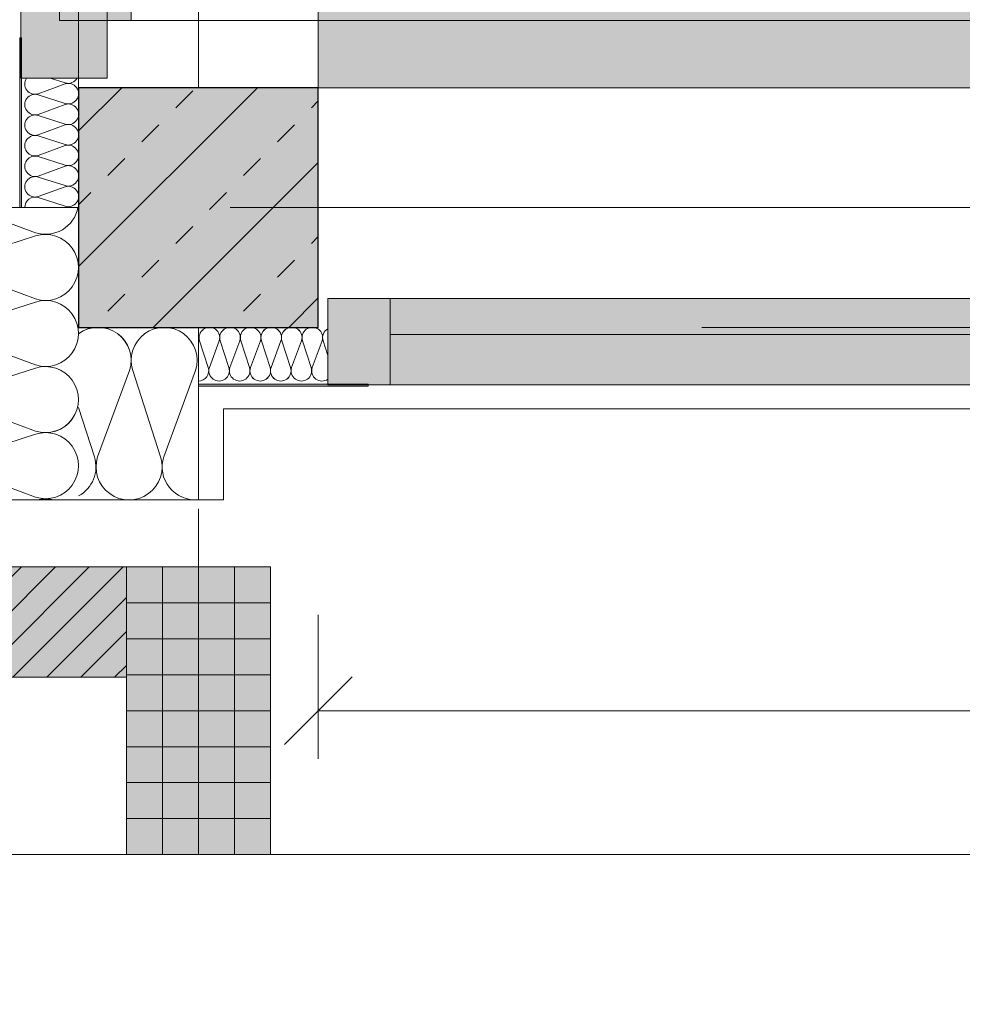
# Model space of a CAD drawing. Header units: metres. Extents: x -111 to 152, y -132 to 99.
# Tile 11 of 256: x -39.336 to -38.354, y -22.431 to -21.404. Entities that reach past the tile are written whole.
import ezdxf

# ---------------------------------------------------------------- set-up
doc = ezdxf.new("R2010")
doc.units = ezdxf.units.M
doc.header["$PDMODE"] = 1
doc.header["$PDSIZE"] = -2
for name, pattern in [('Achsen 01', [5.291531, 3.175, -1.058062, 0.352704, -0.705764]), ('gestrichelt - 01', [2, 1, -1]), ('ISO-07 Punktiert', [0.889, 0.127, -0.762]), ('VW-01 Strichlinie kurz', [2, 1, -1])]:
    doc.linetypes.add(name, pattern=pattern)
doc.layers.get('0').update_dxf_attribs({"lineweight": 25})
for name, color, linetype, lineweight, true_color in [('013_Beton und Stahlbetonarbeiten-000 Sichtbeton-334 Außenwandöf', 5, 'Continuous', 5, 0x0000ff), ('014_Fassadenarbeiten-000 Aufsicht Betonfertigteile', 7, 'Continuous', 9, 0xc0c0c0), ('014_Fassadenarbeiten-330 mineralische Dämmung', 7, 'Continuous', 9, 0x666666), ('032_Metallarbeiten-Fenster', 7, 'Continuous', 13, 0x444444), ('AV1-Achsen', 1, 'Achsen 01', 18, 0xff0000)]:
    doc.layers.add(name, color=color, linetype=linetype, lineweight=lineweight, true_color=true_color)
for name, color, linetype, lineweight in [('013_Beton und Stahlbetonarbeiten-000 Unterzüge', 7, 'ISO-07 Punktiert', 13), ('013_Beton und Stahlbetonarbeiten-330 Außenstützen', 7, 'Continuous', 25), ('014_Fassadenarbeiten-330 Betonfertigteile vertikal', 7, 'Continuous', 9), ('014_Fassadenarbeiten-330 Mauerwerk 11.5cm', 7, 'Continuous', 9), ('030_Sonnenschutzarbeiten-BLENDSCHUTZ', 7, 'Continuous', 5), ('039_Trockenbauarbeiten-alllg.', 7, 'Continuous', 9), ('_EG (2D)', 7, 'Continuous', 9), ('_EG - DS (2D)', 7, 'Continuous', 9), ('_GRU (2D)', 7, 'Continuous', 9), ('Bemaßung-Bemaßung', 7, 'Continuous', 9), ('Keine', 7, 'Continuous', 9)]:
    doc.layers.add(name, color=color, linetype=linetype, lineweight=lineweight)
doc.layers.get('0').freeze()
doc.styles.add('Arial', font='arial.ttf')
doc.dimstyles.new('COE 50', dxfattribs={"dimtxt": 126.090495, "dimasz": 0.001414, "dimexe": 0.001, "dimexo": 0.01, "dimgap": 0.001, "dimtad": 1, "dimdec": 3, "dimtxsty": 'Arial', "dimblk": 'VW_SLASH-3', "dimblk1": 'VW_SLASH-3', "dimblk2": 'VW_SLASH-3', "dimcen": 0, "dimadec": 3, "dimazin": 0, "dimtfac": 0.8, "dimtdec": 3, "dimtix": 1, "dimtmove": 0, "dimatfit": 0, "dimldrblk": 'VW_SLASH-2', "dimfxl": 0.002, "dimfxlon": 1, "dimfrac": 2, "dimtolj": 1, "dimarcsym": 0})

# ---------------------------------------------------------------- blocks, each defined once
blk = doc.blocks.new('VW_SLASH-3')
at = {"color": 0, "linetype": 'ByBlock', "lineweight": -2, "transparency": 16777216}
blk.add_line((0, 0), (-1, 0), dxfattribs=at)
at = {"color": 0, "linetype": 'Continuous', "lineweight": 15, "transparency": 16777216, "flags": 128}
blk.add_lwpolyline([(0.5, 0.5), (-0.5, -0.5)], dxfattribs=at)
blk = doc.blocks.new('*D22')
at = {"layer": '030_Sonnenschutzarbeiten-BLENDSCHUTZ', "color": 0, "lineweight": -2}
for p, q in [((-39.025, -22.025), (-39.025, -22.175)), ((-36.575, -22.025), (-36.575, -22.175)), ((-38.9543, -22.125), (-36.6457, -22.125))]:
    blk.add_line(p, q, dxfattribs=at)
at = {"layer": 'Defpoints', "color": 0}
for p in [(-39.025, -21.385), (-36.575, -21.385), (-36.575, -22.125)]:
    blk.add_point(p, dxfattribs=at)
at = {"layer": '030_Sonnenschutzarbeiten-BLENDSCHUTZ', "color": 0, "lineweight": -2, "xscale": 0.070693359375, "yscale": 0.070693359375, "zscale": 0.070693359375, "rotation": 180}
blk.add_blockref('VW_SLASH-3', (-39.025, -22.125), dxfattribs=at)
at = {"layer": '030_Sonnenschutzarbeiten-BLENDSCHUTZ', "color": 0, "lineweight": -2, "xscale": 0.070693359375, "yscale": 0.070693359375, "zscale": 0.070693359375}
blk.add_blockref('VW_SLASH-3', (-36.575, -22.125), dxfattribs=at)
at = {"layer": '030_Sonnenschutzarbeiten-BLENDSCHUTZ', "color": 0, "lineweight": 13, "insert": (-37.8, -21.9992), "char_height": 0.12609, "attachment_point": 5, "style": 'Arial'}
blk.add_mtext('\\A1;2,45', dxfattribs=at)
blk = doc.blocks.new('VW_SLASH-2')
at = {"color": 0, "linetype": 'ByBlock', "lineweight": -2, "transparency": 16777216}
blk.add_line((0, 0), (-1, 0), dxfattribs=at)
at = {"color": 0, "linetype": 'Continuous', "lineweight": 15, "transparency": 16777216, "flags": 128}
blk.add_lwpolyline([(0.5, 0.5), (-0.5, -0.5)], dxfattribs=at)
blk = doc.blocks.new('Group-208')
at = {"layer": '014_Fassadenarbeiten-330 mineralische Dämmung', "transparency": 33554687, "flags": 128}
for points in [[(-21.7317, 39.275, -0.001439), (-21.7316, 39.2748, -0.324435), (-21.7316, 39.2344, -0.324435), (-21.77, 39.2218), (-21.86, 39.2551, 0.324488), (-21.8985, 39.2425, 0.324488), (-21.8985, 39.2021, 0.324488), (-21.86, 39.1895), (-21.77, 39.2185, -0.324435), (-21.7316, 39.2059, -0.324435), (-21.7316, 39.1655, -0.324435), (-21.77, 39.1529), (-21.86, 39.1862, 0.54007), (-21.9048, 39.15)], [(-21.77, 39.1529, 0.324435), (-21.7316, 39.1655, 0.324435), (-21.7316, 39.2059, 0.324435), (-21.77, 39.2185), (-21.86, 39.1895, -0.324488), (-21.8985, 39.2021, -0.324488), (-21.8985, 39.2425, -0.324488), (-21.86, 39.2551), (-21.77, 39.2218, 0.727402), (-21.7317, 39.275)], [(-21.8086, 39.275), (-21.86, 39.2585, -0.362439), (-21.9009, 39.275)]]:
    blk.add_lwpolyline(points, format="xyb", dxfattribs=at)
blk = doc.blocks.new('Group-209')
at = {"layer": '014_Fassadenarbeiten-330 mineralische Dämmung', "transparency": 33554687}
blk.add_blockref('Group-208', (0, 0), dxfattribs=at)
blk = doc.blocks.new('Parametric Object-33')
at = {"layer": '014_Fassadenarbeiten-330 mineralische Dämmung', "color": 7, "transparency": 33554687}
blk.add_blockref('Group-209', (0, 0), dxfattribs=at)
at = {"layer": '014_Fassadenarbeiten-330 mineralische Dämmung', "color": 0, "flags": 1}
for tag in ['IFC_UUID', 'instanceID', 'prm0_name', 'prm0_type', 'prm0_value', 'prm1_name', 'prm1_type', 'prm1_value', 'prm2_name', 'prm2_type', 'prm2_value', 'prm3_name', 'prm3_type', 'prm3_value', 'prm4_name', 'prm4_type', 'prm4_value', 'prm5_name', 'prm5_type', 'prm5_value', 'prm6_name', 'prm6_type', 'prm6_value']:
    blk.add_attdef(tag, (-39.275, -21.9131), '', height=0.00018, dxfattribs=at)
blk = doc.blocks.new('Group-211')
at = {"layer": '014_Fassadenarbeiten-330 mineralische Dämmung', "transparency": 33554687, "flags": 128}
for points in [[(-21.7676, 39.32, -0.324435), (-21.7802, 39.2816, -0.324435), (-21.8206, 39.2816, -0.324435), (-21.8332, 39.32), (-21.7999, 39.41, 0.324488), (-21.8125, 39.4485, 0.324488), (-21.8529, 39.4485, 0.324488), (-21.8655, 39.41), (-21.8365, 39.32, -0.324435), (-21.8491, 39.2816, -0.324435), (-21.8895, 39.2816, -0.324435), (-21.9021, 39.32), (-21.8688, 39.41, 0.54007), (-21.905, 39.4548)], [(-21.9021, 39.32, 1.372583), (-21.8365, 39.32), (-21.8655, 39.41, -1.372995), (-21.7999, 39.41), (-21.8332, 39.32, 1.372583), (-21.7676, 39.32), (-21.7965, 39.41, -1.372995), (-21.731, 39.41), (-21.7642, 39.32, 1.372583), (-21.6987, 39.32), (-21.7276, 39.41, -1.372995), (-21.662, 39.41)], [(-21.8332, 39.32, 0.324435), (-21.8206, 39.2816, 0.324435), (-21.7802, 39.2816, 0.324435), (-21.7676, 39.32), (-21.7965, 39.41, -0.324488), (-21.784, 39.4485, -0.324488), (-21.7435, 39.4485, -0.324488), (-21.731, 39.41), (-21.7642, 39.32, 0.324435), (-21.7517, 39.2816, 0.324435), (-21.7112, 39.2816, 0.324435), (-21.6987, 39.32), (-21.7276, 39.41, -0.324488), (-21.715, 39.4485, -0.324488), (-21.6746, 39.4485, -0.324488), (-21.662, 39.41), (-21.6953, 39.32, 0.324435), (-21.6827, 39.2816, 0.324435), (-21.6423, 39.2816, 0.324435), (-21.6297, 39.32), (-21.6586, 39.41, -0.813291), (-21.6, 39.4433)], [(-21.6, 39.2756, -0.450728), (-21.6263, 39.32), (-21.6, 39.3912)], [(-21.905, 39.3184, -0.131588), (-21.905, 39.3005)]]:
    blk.add_lwpolyline(points, format="xyb", dxfattribs=at)
blk = doc.blocks.new('Group-212')
at = {"layer": '014_Fassadenarbeiten-330 mineralische Dämmung', "transparency": 33554687}
blk.add_blockref('Group-211', (0, 0), dxfattribs=at)
blk = doc.blocks.new('Parametric Object-34')
at = {"layer": '014_Fassadenarbeiten-330 mineralische Dämmung', "color": 7, "transparency": 33554687}
blk.add_blockref('Group-212', (0, 0), dxfattribs=at)
at = {"layer": '014_Fassadenarbeiten-330 mineralische Dämmung', "color": 0, "flags": 1}
for tag in ['IFC_UUID', 'instanceID', 'prm0_name', 'prm0_type', 'prm0_value', 'prm1_name', 'prm1_type', 'prm1_value', 'prm2_name', 'prm2_type', 'prm2_value', 'prm3_name', 'prm3_type', 'prm3_value', 'prm4_name', 'prm4_type', 'prm4_value', 'prm5_name', 'prm5_type', 'prm5_value', 'prm6_name', 'prm6_type', 'prm6_value']:
    blk.add_attdef(tag, (-39.5675, -21.9098), '', height=0.00018, dxfattribs=at)
blk = doc.blocks.new('*D434')
at = {"layer": 'Bemaßung-Bemaßung', "color": 0, "lineweight": -2}
for p, q in [((-39.15, -25.675), (-39.15, -25.825)), ((0, -25.675), (0, -25.825)), ((-0.0707, -25.775), (-39.0793, -25.775))]:
    blk.add_line(p, q, dxfattribs=at)
at = {"layer": 'Defpoints', "color": 0}
for p in [(-39.15, -21.6), (0, -21.6), (-39.15, -25.775)]:
    blk.add_point(p, dxfattribs=at)
at = {"layer": 'Bemaßung-Bemaßung', "color": 0, "lineweight": -2, "xscale": 0.070693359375, "yscale": 0.070693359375, "zscale": 0.070693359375, "rotation": 180}
blk.add_blockref('VW_SLASH-3', (-39.15, -25.775), dxfattribs=at)
at = {"layer": 'Bemaßung-Bemaßung', "color": 0, "lineweight": -2, "xscale": 0.070693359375, "yscale": 0.070693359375, "zscale": 0.070693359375}
blk.add_blockref('VW_SLASH-3', (0, -25.775), dxfattribs=at)
at = {"layer": 'Bemaßung-Bemaßung', "color": 0, "insert": (-19.575, -25.6341), "char_height": 0.15131, "attachment_point": 5, "style": 'Arial'}
blk.add_mtext('\\A1;39,15', dxfattribs=at)
blk = doc.blocks.new('*D435')
at = {"layer": 'Bemaßung-Bemaßung', "color": 0, "lineweight": -2}
for p, q in [((-39.15, -25.175), (-39.15, -25.325)), ((-33.75, -25.175), (-33.75, -25.325)), ((-33.8207, -25.275), (-39.0793, -25.275))]:
    blk.add_line(p, q, dxfattribs=at)
at = {"layer": 'Defpoints', "color": 0}
for p in [(-39.15, -21.6), (-33.75, -21.6), (-39.15, -25.275)]:
    blk.add_point(p, dxfattribs=at)
at = {"layer": 'Bemaßung-Bemaßung', "color": 0, "lineweight": -2, "xscale": 0.070693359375, "yscale": 0.070693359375, "zscale": 0.070693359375, "rotation": 180}
blk.add_blockref('VW_SLASH-3', (-39.15, -25.275), dxfattribs=at)
at = {"layer": 'Bemaßung-Bemaßung', "color": 0, "lineweight": -2, "xscale": 0.070693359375, "yscale": 0.070693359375, "zscale": 0.070693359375}
blk.add_blockref('VW_SLASH-3', (-33.75, -25.275), dxfattribs=at)
at = {"layer": 'Bemaßung-Bemaßung', "color": 0, "insert": (-36.45, -25.1492), "char_height": 0.12609, "attachment_point": 5, "style": 'Arial'}
blk.add_mtext('\\A1;5,40', dxfattribs=at)
blk = doc.blocks.new('*D443')
at = {"layer": 'Bemaßung-Bemaßung', "color": 0, "lineweight": -2}
for p, q in [((-39.64, -24.175), (-39.64, -24.325)), ((-39.225, -24.175), (-39.225, -24.325)), ((-39.2957, -24.275), (-39.5693, -24.275))]:
    blk.add_line(p, q, dxfattribs=at)
at = {"layer": 'Defpoints', "color": 0}
for p in [(-39.64, -21.675), (-39.225, -22.09), (-39.64, -24.275)]:
    blk.add_point(p, dxfattribs=at)
at = {"layer": 'Bemaßung-Bemaßung', "color": 0, "lineweight": -2, "xscale": 0.070693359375, "yscale": 0.070693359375, "zscale": 0.070693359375, "rotation": 180}
blk.add_blockref('VW_SLASH-3', (-39.64, -24.275), dxfattribs=at)
at = {"layer": 'Bemaßung-Bemaßung', "color": 0, "lineweight": -2, "xscale": 0.070693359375, "yscale": 0.070693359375, "zscale": 0.070693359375}
blk.add_blockref('VW_SLASH-3', (-39.225, -24.275), dxfattribs=at)
at = {"layer": 'Bemaßung-Bemaßung', "color": 0, "insert": (-39.4325, -24.1407), "char_height": 0.12609, "attachment_point": 5, "style": 'Arial'}
blk.add_mtext('\\A1;41\\S5^ ;', dxfattribs=at)
blk = doc.blocks.new('*D444')
at = {"layer": 'Bemaßung-Bemaßung', "color": 0, "lineweight": -2}
for p, q in [((-39.225, -24.175), (-39.225, -24.325)), ((-39.075, -24.175), (-39.075, -24.325)), ((-39.2957, -24.275), (-39.3664, -24.275)), ((-39.075, -24.275), (-39.225, -24.275)), ((-39.0043, -24.275), (-38.9336, -24.275))]:
    blk.add_line(p, q, dxfattribs=at)
at = {"layer": 'Defpoints', "color": 0}
for p in [(-39.225, -22.09), (-39.075, -22.275), (-39.225, -24.275)]:
    blk.add_point(p, dxfattribs=at)
at = {"layer": 'Bemaßung-Bemaßung', "color": 0, "lineweight": -2, "xscale": 0.070693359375, "yscale": 0.070693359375, "zscale": 0.070693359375}
blk.add_blockref('VW_SLASH-3', (-39.225, -24.275), dxfattribs=at)
at = {"layer": 'Bemaßung-Bemaßung', "color": 0, "lineweight": -2, "xscale": 0.070693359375, "yscale": 0.070693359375, "zscale": 0.070693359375, "rotation": 180}
blk.add_blockref('VW_SLASH-3', (-39.075, -24.275), dxfattribs=at)
at = {"layer": 'Bemaßung-Bemaßung', "color": 0, "insert": (-38.9751, -24.1236), "char_height": 0.12609, "attachment_point": 5, "style": 'Arial'}
blk.add_mtext('\\A1;15', dxfattribs=at)
blk = doc.blocks.new('*D445')
at = {"layer": 'Bemaßung-Bemaßung', "color": 0, "lineweight": -2}
for p, q in [((-39.075, -24.175), (-39.075, -24.325)), ((-36.525, -24.175), (-36.525, -24.325)), ((-36.5957, -24.275), (-39.0043, -24.275))]:
    blk.add_line(p, q, dxfattribs=at)
at = {"layer": 'Defpoints', "color": 0}
for p in [(-39.075, -22.275), (-36.525, -22.275), (-39.075, -24.275)]:
    blk.add_point(p, dxfattribs=at)
at = {"layer": 'Bemaßung-Bemaßung', "color": 0, "lineweight": -2, "xscale": 0.070693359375, "yscale": 0.070693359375, "zscale": 0.070693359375, "rotation": 180}
blk.add_blockref('VW_SLASH-3', (-39.075, -24.275), dxfattribs=at)
at = {"layer": 'Bemaßung-Bemaßung', "color": 0, "lineweight": -2, "xscale": 0.070693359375, "yscale": 0.070693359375, "zscale": 0.070693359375}
blk.add_blockref('VW_SLASH-3', (-36.525, -24.275), dxfattribs=at)
at = {"layer": 'Bemaßung-Bemaßung', "color": 0, "insert": (-37.8, -24.1492), "char_height": 0.12609, "attachment_point": 5, "style": 'Arial'}
blk.add_mtext('\\A1;2,55', dxfattribs=at)
blk = doc.blocks.new('*D501')
at = {"layer": 'Bemaßung-Bemaßung', "color": 0, "lineweight": -2}
for p, q in [((-42.725, 0), (-42.875, 0)), ((-42.825, -21.5293), (-42.825, -0.0707)), ((-42.725, -21.6), (-42.875, -21.6))]:
    blk.add_line(p, q, dxfattribs=at)
at = {"layer": 'Defpoints', "color": 0}
for p in [(-39.15, 0), (-42.825, 0), (-39.15, -21.6)]:
    blk.add_point(p, dxfattribs=at)
at = {"layer": 'Bemaßung-Bemaßung', "color": 0, "lineweight": -2, "xscale": 0.070693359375, "yscale": 0.070693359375, "zscale": 0.070693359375}
for p, rotation in [((-42.825, 0), 90), ((-42.825, -21.6), 270)]:
    blk.add_blockref('VW_SLASH-3', p, dxfattribs=dict(at, rotation=rotation))
at = {"layer": 'Bemaßung-Bemaßung', "color": 0, "insert": (-42.9659, -10.8), "char_height": 0.15131, "attachment_point": 5, "rotation": 90, "style": 'Arial'}
blk.add_mtext('\\A1;21,60', dxfattribs=at)
blk = doc.blocks.new('*D506')
at = {"layer": 'Bemaßung-Bemaßung', "color": 0, "lineweight": -2}
for p, q in [((-42.225, -16.2), (-42.375, -16.2)), ((-42.325, -21.5293), (-42.325, -16.2707)), ((-42.225, -21.6), (-42.375, -21.6))]:
    blk.add_line(p, q, dxfattribs=at)
at = {"layer": 'Defpoints', "color": 0}
for p in [(-42.325, -16.2), (-39.15, -16.2), (-39.15, -21.6)]:
    blk.add_point(p, dxfattribs=at)
at = {"layer": 'Bemaßung-Bemaßung', "color": 0, "lineweight": -2, "xscale": 0.070693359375, "yscale": 0.070693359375, "zscale": 0.070693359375}
for p, rotation in [((-42.325, -16.2), 90), ((-42.325, -21.6), 270)]:
    blk.add_blockref('VW_SLASH-3', p, dxfattribs=dict(at, rotation=rotation))
at = {"layer": 'Bemaßung-Bemaßung', "color": 0, "insert": (-42.4356, -18.9), "char_height": 0.10087, "attachment_point": 5, "rotation": 90, "style": 'Arial'}
blk.add_mtext('\\A1;5,40', dxfattribs=at)
blk = doc.blocks.new('*D508')
at = {"layer": 'Bemaßung-Bemaßung', "color": 0, "lineweight": -2}
for p, q in [((-41.325, -22.0193), (-41.325, -21.9486)), ((-41.225, -22.09), (-41.375, -22.09)), ((-41.325, -22.09), (-41.325, -22.275)), ((-41.225, -22.275), (-41.375, -22.275)), ((-41.325, -22.3457), (-41.325, -22.4164))]:
    blk.add_line(p, q, dxfattribs=at)
at = {"layer": 'Defpoints', "color": 0}
for p in [(-39.225, -22.09), (-41.325, -22.275), (-39.225, -22.275)]:
    blk.add_point(p, dxfattribs=at)
at = {"layer": 'Bemaßung-Bemaßung', "color": 0, "lineweight": -2, "xscale": 0.070693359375, "yscale": 0.070693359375, "zscale": 0.070693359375}
for p, rotation in [((-41.325, -22.09), 269.9999999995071), ((-41.325, -22.275), 89.99999999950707)]:
    blk.add_blockref('VW_SLASH-3', p, dxfattribs=dict(at, rotation=rotation))
at = {"layer": 'Bemaßung-Bemaßung', "color": 0, "insert": (-41.5354, -22.1825), "char_height": 0.12609, "attachment_point": 5, "rotation": 90, "style": 'Arial'}
blk.add_mtext('\\A1;18\\S5^ ;', dxfattribs=at)
blk = doc.blocks.new('*D509')
at = {"layer": 'Bemaßung-Bemaßung', "color": 0, "lineweight": -2}
for p, q in [((-41.225, -21.675), (-41.375, -21.675)), ((-41.325, -21.7457), (-41.325, -22.0193)), ((-41.225, -22.09), (-41.375, -22.09))]:
    blk.add_line(p, q, dxfattribs=at)
at = {"layer": 'Defpoints', "color": 0}
for p in [(-39.825, -21.675), (-41.325, -22.09), (-39.225, -22.09)]:
    blk.add_point(p, dxfattribs=at)
at = {"layer": 'Bemaßung-Bemaßung', "color": 0, "lineweight": -2, "xscale": 0.070693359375, "yscale": 0.070693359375, "zscale": 0.070693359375}
for p, rotation in [((-41.325, -21.675), 89.99999999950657), ((-41.325, -22.09), 269.9999999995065)]:
    blk.add_blockref('VW_SLASH-3', p, dxfattribs=dict(at, rotation=rotation))
at = {"layer": 'Bemaßung-Bemaßung', "color": 0, "insert": (-41.4593, -21.8825), "char_height": 0.12609, "attachment_point": 5, "rotation": 90, "style": 'Arial'}
blk.add_mtext('\\A1;41\\S5^ ;', dxfattribs=at)
blk = doc.blocks.new('*D543')
at = {"layer": 'Bemaßung-Bemaßung', "color": 0, "lineweight": -2}
for p, q in [((-39.275, -23.675), (-39.275, -23.825)), ((-39.025, -23.675), (-39.025, -23.825)), ((-39.3457, -23.775), (-39.4164, -23.775)), ((-39.025, -23.775), (-39.275, -23.775)), ((-38.9543, -23.775), (-38.8836, -23.775))]:
    blk.add_line(p, q, dxfattribs=at)
at = {"layer": 'Defpoints', "color": 0}
for p in [(-39.275, -21.475), (-39.025, -21.475), (-39.275, -23.775)]:
    blk.add_point(p, dxfattribs=at)
at = {"layer": 'Bemaßung-Bemaßung', "color": 0, "lineweight": -2, "xscale": 0.070693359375, "yscale": 0.070693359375, "zscale": 0.070693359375}
blk.add_blockref('VW_SLASH-3', (-39.275, -23.775), dxfattribs=at)
at = {"layer": 'Bemaßung-Bemaßung', "color": 0, "lineweight": -2, "xscale": 0.070693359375, "yscale": 0.070693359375, "zscale": 0.070693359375, "rotation": 180}
blk.add_blockref('VW_SLASH-3', (-39.025, -23.775), dxfattribs=at)
at = {"layer": 'Bemaßung-Bemaßung', "color": 0, "insert": (-39.15, -23.6606), "char_height": 0.12609, "attachment_point": 5, "style": 'Arial'}
blk.add_mtext('\\A1;25', dxfattribs=at)
blk = doc.blocks.new('*D544')
at = {"layer": 'Bemaßung-Bemaßung', "color": 0, "lineweight": -2}
for p, q in [((-39.025, -23.675), (-39.025, -23.825)), ((-36.575, -23.675), (-36.575, -23.825)), ((-36.6457, -23.775), (-38.9543, -23.775))]:
    blk.add_line(p, q, dxfattribs=at)
at = {"layer": 'Defpoints', "color": 0}
for p in [(-39.025, -21.475), (-36.575, -21.475), (-39.025, -23.775)]:
    blk.add_point(p, dxfattribs=at)
at = {"layer": 'Bemaßung-Bemaßung', "color": 0, "lineweight": -2, "xscale": 0.070693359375, "yscale": 0.070693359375, "zscale": 0.070693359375, "rotation": 180}
blk.add_blockref('VW_SLASH-3', (-39.025, -23.775), dxfattribs=at)
at = {"layer": 'Bemaßung-Bemaßung', "color": 0, "lineweight": -2, "xscale": 0.070693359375, "yscale": 0.070693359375, "zscale": 0.070693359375}
blk.add_blockref('VW_SLASH-3', (-36.575, -23.775), dxfattribs=at)
at = {"layer": 'Bemaßung-Bemaßung', "color": 0, "insert": (-37.8, -23.6492), "char_height": 0.12609, "attachment_point": 5, "style": 'Arial'}
blk.add_mtext('\\A1;2,45', dxfattribs=at)
blk = doc.blocks.new('*D570')
at = {"layer": 'Bemaßung-Bemaßung', "color": 0, "lineweight": -2}
for p, q in [((-40.825, -21.4043), (-40.825, -21.3336)), ((-40.725, -21.475), (-40.875, -21.475)), ((-40.825, -21.475), (-40.825, -21.725)), ((-40.725, -21.725), (-40.875, -21.725)), ((-40.825, -21.7957), (-40.825, -21.8664))]:
    blk.add_line(p, q, dxfattribs=at)
at = {"layer": 'Defpoints', "color": 0}
for p in [(-39.275, -21.475), (-40.825, -21.725), (-39.275, -21.725)]:
    blk.add_point(p, dxfattribs=at)
at = {"layer": 'Bemaßung-Bemaßung', "color": 0, "lineweight": -2, "xscale": 0.070693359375, "yscale": 0.070693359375, "zscale": 0.070693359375}
for p, rotation in [((-40.825, -21.475), 270), ((-40.825, -21.725), 90)]:
    blk.add_blockref('VW_SLASH-3', p, dxfattribs=dict(at, rotation=rotation))
at = {"layer": 'Bemaßung-Bemaßung', "color": 0, "insert": (-40.9394, -21.6), "char_height": 0.12609, "attachment_point": 5, "rotation": 90, "style": 'Arial'}
blk.add_mtext('\\A1;25', dxfattribs=at)
blk = doc.blocks.new('*D571')
at = {"layer": 'Bemaßung-Bemaßung', "color": 0, "lineweight": -2}
for p, q in [((-40.725, -19.025), (-40.875, -19.025)), ((-40.825, -19.0957), (-40.825, -21.4043)), ((-40.725, -21.475), (-40.875, -21.475))]:
    blk.add_line(p, q, dxfattribs=at)
at = {"layer": 'Defpoints', "color": 0}
for p in [(-39.025, -19.025), (-40.825, -21.475), (-39.275, -21.475)]:
    blk.add_point(p, dxfattribs=at)
at = {"layer": 'Bemaßung-Bemaßung', "color": 0, "lineweight": -2, "xscale": 0.070693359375, "yscale": 0.070693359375, "zscale": 0.070693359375}
for p, rotation in [((-40.825, -19.025), 90), ((-40.825, -21.475), 270)]:
    blk.add_blockref('VW_SLASH-3', p, dxfattribs=dict(at, rotation=rotation))
at = {"layer": 'Bemaßung-Bemaßung', "color": 0, "insert": (-40.9508, -20.25), "char_height": 0.12609, "attachment_point": 5, "rotation": 90, "style": 'Arial'}
blk.add_mtext('\\A1;2,45', dxfattribs=at)
blk = doc.blocks.new('Group-450')
at = {"layer": '032_Metallarbeiten-Fenster', "linetype": 'Continuous', "lineweight": 0}
for points in [[(-39.015, -21.785), (-38.95, -21.785), (-38.95, -21.695), (-39.015, -21.695)], [(-36.67, -21.695), (-36.67, -21.785), (-38.95, -21.785), (-38.95, -21.695)]]:
    blk.add_hatch(color=7, dxfattribs=at).paths.add_polyline_path(points)
at = {"layer": '032_Metallarbeiten-Fenster', "color": 7, "lineweight": 18}
blk.add_line((-38.95, -21.7325), (-37.875, -21.7325), dxfattribs=at)
at = {"layer": '032_Metallarbeiten-Fenster', "color": 7, "lineweight": 18, "flags": 128}
for points in [[(-39.015, -21.785), (-38.95, -21.785), (-38.95, -21.695), (-39.015, -21.695)], [(-36.67, -21.695), (-36.67, -21.785), (-38.95, -21.785), (-38.95, -21.695)]]:
    blk.add_lwpolyline(points, close=True, dxfattribs=at)
blk = doc.blocks.new('Group-452')
at = {"layer": '014_Fassadenarbeiten-330 mineralische Dämmung', "transparency": 33554687, "flags": 128}
for points in [[(15.4589, -23.284, 0.513088), (15.4692, -23.27), (15.4602, -23.242, -1.372995), (15.4806, -23.242), (15.4703, -23.27, 1.372583), (15.4907, -23.27), (15.4817, -23.242, -1.372995), (15.5021, -23.242), (15.4917, -23.27, 1.372583), (15.5121, -23.27)], [(15.4703, -23.27, 1.372583), (15.4907, -23.27), (15.4817, -23.242, -1.372995), (15.5021, -23.242), (15.4917, -23.27, 1.372583), (15.5121, -23.27), (15.5031, -23.242, -1.372995), (15.5235, -23.242), (15.5132, -23.27, 1.372583), (15.5336, -23.27), (15.5246, -23.242, -1.372995), (15.545, -23.242), (15.5346, -23.27, 1.372583), (15.555, -23.27), (15.546, -23.242, -1.372995), (15.5664, -23.242)], [(15.5132, -23.27, 0.324435), (15.5171, -23.282, 0.324435), (15.5297, -23.282, 0.324435), (15.5336, -23.27), (15.5246, -23.242, -0.324488), (15.5285, -23.23, -0.324488), (15.5411, -23.23, -0.324488), (15.545, -23.242), (15.5346, -23.27, 0.324435), (15.5385, -23.282, 0.324435), (15.5511, -23.282, 0.324435), (15.555, -23.27), (15.546, -23.242, -0.324488), (15.5499, -23.23, -0.324488), (15.5625, -23.23, -0.324488), (15.5664, -23.242), (15.5561, -23.27, 0.324435), (15.56, -23.282, 0.324435), (15.5726, -23.282, 0.324435), (15.5765, -23.27), (15.5675, -23.242, -0.324488), (15.5714, -23.23, -0.324488), (15.584, -23.23, -0.324488), (15.5879, -23.242), (15.5775, -23.27, 0.719228), (15.5939, -23.2821)], [(15.5939, -23.2574), (15.5889, -23.242, -0.356824), (15.5939, -23.2294)]]:
    blk.add_lwpolyline(points, format="xyb", dxfattribs=at)
blk = doc.blocks.new('Group-456')
at = {"layer": '014_Fassadenarbeiten-330 mineralische Dämmung', "transparency": 33554687}
blk.add_blockref('Group-452', (0, 0), dxfattribs=at)
blk = doc.blocks.new('Parametric Object-59')
at = {"layer": '014_Fassadenarbeiten-330 mineralische Dämmung', "color": 7, "transparency": 33554687}
blk.add_blockref('Group-456', (0, 0), dxfattribs=at)
at = {"layer": '014_Fassadenarbeiten-330 mineralische Dämmung', "color": 0, "flags": 1}
for tag in ['IFC_UUID', 'instanceID', 'prm0_name', 'prm0_type', 'prm0_value', 'prm1_name', 'prm1_type', 'prm1_value', 'prm2_name', 'prm2_type', 'prm2_value', 'prm3_name', 'prm3_type', 'prm3_value', 'prm4_name', 'prm4_type', 'prm4_value', 'prm5_name', 'prm5_type', 'prm5_value', 'prm6_name', 'prm6_type', 'prm6_value']:
    blk.add_attdef(tag, (-39.15, -21.7974), '', height=0.00018, dxfattribs=at)
blk = doc.blocks.new('Group-515')
at = {"layer": '032_Metallarbeiten-Fenster', "linetype": 'Continuous', "lineweight": 0}
for points in [[(-39.295, -21.405), (-39.295, -21.355), (-39.22, -21.355), (-39.22, -21.405)], [(-39.335, -21.465), (-39.335, -21.38), (-39.245, -21.38), (-39.245, -21.465)]]:
    blk.add_hatch(color=7, dxfattribs=at).paths.add_polyline_path(points)
at = {"layer": '032_Metallarbeiten-Fenster', "color": 7, "linetype": 'gestrichelt - 01', "lineweight": 18, "transparency": 33554687}
blk.add_line((-39.22, -21.405), (-38.09, -21.405), dxfattribs=at)
at = {"layer": '032_Metallarbeiten-Fenster', "color": 7, "lineweight": 18, "flags": 128}
for points in [[(-39.295, -21.405), (-39.295, -21.355), (-39.22, -21.355), (-39.22, -21.405)], [(-39.335, -21.465), (-39.335, -21.38), (-39.245, -21.38), (-39.245, -21.465)]]:
    blk.add_lwpolyline(points, close=True, dxfattribs=at)
at = {"layer": '032_Metallarbeiten-Fenster', "color": 7, "linetype": 'gestrichelt - 01', "lineweight": 18, "transparency": 33554687}
blk.add_arc((-39.22, -21.405), 1.13, 0.0004, 90, dxfattribs=at)
blk = doc.blocks.new('Group-523')
at = {"layer": '014_Fassadenarbeiten-330 mineralische Dämmung', "transparency": 33554687, "flags": 128}
for points in [[(15.4589, -23.284, 0.513088), (15.4692, -23.27), (15.4602, -23.242, -1.372995), (15.4806, -23.242), (15.4703, -23.27, 1.372583), (15.4907, -23.27), (15.4817, -23.242, -1.372995), (15.5021, -23.242), (15.4917, -23.27, 1.372583), (15.5121, -23.27)], [(15.4703, -23.27, 1.372583), (15.4907, -23.27), (15.4817, -23.242, -1.372995), (15.5021, -23.242), (15.4917, -23.27, 1.372583), (15.5121, -23.27), (15.5031, -23.242, -1.372995), (15.5235, -23.242), (15.5132, -23.27, 1.372583), (15.5336, -23.27), (15.5246, -23.242, -1.372995), (15.545, -23.242), (15.5346, -23.27, 1.372583), (15.555, -23.27), (15.546, -23.242, -1.372995), (15.5664, -23.242)], [(15.5132, -23.27, 0.324435), (15.5171, -23.282, 0.324435), (15.5297, -23.282, 0.324435), (15.5336, -23.27), (15.5246, -23.242, -0.324488), (15.5285, -23.23, -0.324488), (15.5411, -23.23, -0.324488), (15.545, -23.242), (15.5346, -23.27, 0.324435), (15.5385, -23.282, 0.324435), (15.5511, -23.282, 0.324435), (15.555, -23.27), (15.546, -23.242, -0.324488), (15.5499, -23.23, -0.324488), (15.5625, -23.23, -0.324488), (15.5664, -23.242), (15.5561, -23.27, 0.324435), (15.56, -23.282, 0.324435), (15.5726, -23.282, 0.324435), (15.5765, -23.27), (15.5675, -23.242, -0.324488), (15.5714, -23.23, -0.324488), (15.584, -23.23, -0.324488), (15.5879, -23.242), (15.5775, -23.27, 0.719228), (15.5939, -23.2821)], [(15.5939, -23.2574), (15.5889, -23.242, -0.356824), (15.5939, -23.2294)]]:
    blk.add_lwpolyline(points, format="xyb", dxfattribs=at)
blk = doc.blocks.new('Group-527')
at = {"layer": '014_Fassadenarbeiten-330 mineralische Dämmung', "transparency": 33554687}
blk.add_blockref('Group-523', (0, 0), dxfattribs=at)
blk = doc.blocks.new('Parametric Object-69')
at = {"layer": '014_Fassadenarbeiten-330 mineralische Dämmung', "color": 7, "transparency": 33554687}
blk.add_blockref('Group-527', (0, 0), dxfattribs=at)
at = {"layer": '014_Fassadenarbeiten-330 mineralische Dämmung', "color": 0, "flags": 1}
for tag in ['IFC_UUID', 'instanceID', 'prm0_name', 'prm0_type', 'prm0_value', 'prm1_name', 'prm1_type', 'prm1_value', 'prm2_name', 'prm2_type', 'prm2_value', 'prm3_name', 'prm3_type', 'prm3_value', 'prm4_name', 'prm4_type', 'prm4_value', 'prm5_name', 'prm5_type', 'prm5_value', 'prm6_name', 'prm6_type', 'prm6_value']:
    blk.add_attdef(tag, (-39.3474, -21.6), '', height=0.00018, dxfattribs=at)
blk = doc.blocks.new('Group-716')
at = {"layer": 'AV1-Achsen'}
blk.add_line((-39.15, -26.5), (-39.15, 4.9), dxfattribs=at)
blk = doc.blocks.new('Group-719')
at = {"layer": 'AV1-Achsen'}
blk.add_line((-43.35, -21.6), (4.2, -21.6), dxfattribs=at)
blk = doc.blocks.new('GRU (2D)')
at = {"layer": 'AV1-Achsen', "color": 7}
for name in ['Group-716', 'Group-719']:
    blk.add_blockref(name, (0, 0), dxfattribs=at)
blk = doc.blocks.new('EG - DS (2D)')
at = {"layer": '030_Sonnenschutzarbeiten-BLENDSCHUTZ', "linetype": 'Continuous', "lineweight": 0, "transparency": 33554610}
blk.add_hatch(color=161, dxfattribs=at).paths.add_polyline_path([(-36.575, -21.475), (-36.575, -21.385), (-39.025, -21.385), (-39.025, -21.475)])
at = {"layer": '030_Sonnenschutzarbeiten-BLENDSCHUTZ', "color": 251, "lineweight": 13, "flags": 128}
blk.add_lwpolyline([(-36.575, -21.475), (-36.575, -21.385), (-39.025, -21.385), (-39.025, -21.475)], close=True, dxfattribs=at)
at = {"layer": '030_Sonnenschutzarbeiten-BLENDSCHUTZ', "color": 7, "lineweight": 13}
dim = blk.add_linear_dim(base=(-36.575, -22.125), p1=(-39.025, -21.385), p2=(-36.575, -21.385), text='2,45', dimstyle='COE 50', override={"dimtxt": 0.12609, "dimasz": 0.070693, "dimexe": 0.05, "dimgap": 0.05, "dimpost": '<>', "dimtxsty": 'Arial', "dimtmove": 2, "dimfxl": 0.1}, dxfattribs=at)
dim.commit()
dim.dimension.update_dxf_attribs({"geometry": '*D22', "text_midpoint": (-37.8, -21.9992)})
blk = doc.blocks.new('EG (2D)')
at = {"layer": '013_Beton und Stahlbetonarbeiten-000 Sichtbeton-334 Außenwandöf', "linetype": 'Continuous', "lineweight": 0}
blk.add_hatch(color=30, dxfattribs=at).paths.add_polyline_path([(-39.275, -21.475), (-39.275, -21.525), (-39.075, -21.525), (-39.075, -21.725), (-39.025, -21.725), (-39.025, -21.475)])
at = {"layer": '013_Beton und Stahlbetonarbeiten-330 Außenstützen', "linetype": 'Continuous', "lineweight": 0, "true_color": 0xc0c0c0}
blk.add_hatch(color=9, dxfattribs=at).paths.add_polyline_path([(-39.025, -21.475), (-39.275, -21.475), (-39.275, -21.725), (-39.025, -21.725)])
at = {"layer": '013_Beton und Stahlbetonarbeiten-330 Außenstützen', "linetype": 'Continuous', "lineweight": 13}
h = blk.add_hatch(dxfattribs=at)
h.set_pattern_fill('Stahlbeton', color=251, style=0, pattern_type=2)
h.set_pattern_definition([(45, (0, 0), (0.07071068, -0.07071068), [0.025, -0.025])])
h.paths.add_polyline_path([(-39.025, -21.475), (-39.275, -21.475), (-39.275, -21.725), (-39.025, -21.725)])
h = blk.add_hatch(dxfattribs=at)
h.set_pattern_fill('Stahlbeton-1', color=251, style=0, pattern_type=2)
h.set_pattern_definition([(-135, (0.03106, -0.03313), (0.07071068, -0.07071068), [])])
h.paths.add_polyline_path([(-39.025, -21.475), (-39.275, -21.475), (-39.275, -21.725), (-39.025, -21.725)])
at = {"layer": '014_Fassadenarbeiten-330 Betonfertigteile vertikal', "linetype": 'Continuous', "lineweight": 0}
blk.add_hatch(color=9, dxfattribs=at).paths.add_polyline_path([(-39.075, -21.975), (-39.225, -21.975), (-39.225, -22.275), (-39.075, -22.275)])
at = {"layer": '014_Fassadenarbeiten-330 Betonfertigteile vertikal', "linetype": 'Continuous', "lineweight": 9}
h = blk.add_hatch(dxfattribs=at)
h.set_pattern_fill('Stahlbetonfertigteil', color=8, style=0, pattern_type=2)
h.set_pattern_definition([(-90, (0, 0), (0.0375, 0), [])])
h.paths.add_polyline_path([(-39.075, -21.975), (-39.225, -21.975), (-39.225, -22.275), (-39.075, -22.275)])
at = {"layer": '014_Fassadenarbeiten-330 Betonfertigteile vertikal', "linetype": 'Continuous', "lineweight": 13}
h = blk.add_hatch(dxfattribs=at)
h.set_pattern_fill('Stahlbetonfertigteil-1', color=8, style=0, pattern_type=2)
h.set_pattern_definition([(0, (0, 0), (2e-18, -0.0375), [])])
h.paths.add_polyline_path([(-39.075, -21.975), (-39.225, -21.975), (-39.225, -22.275), (-39.075, -22.275)])
at = {"layer": '014_Fassadenarbeiten-330 Mauerwerk 11.5cm', "linetype": 'Continuous', "lineweight": 0, "true_color": 0xd19783}
blk.add_hatch(color=33, dxfattribs=at).paths.add_polyline_path([(-39.225, -22.09), (-39.64, -22.09), (-39.64, -21.675), (-39.525, -21.675), (-39.525, -21.975), (-39.225, -21.975)])
at = {"layer": '014_Fassadenarbeiten-330 Mauerwerk 11.5cm', "linetype": 'Continuous', "lineweight": 9}
h = blk.add_hatch(dxfattribs=at)
h.set_pattern_fill('Mauerwerk Münster', color=8, style=0, pattern_type=2)
h.set_pattern_definition([(45, (0, 0), (0.01767767, -0.01767767), [])])
h.paths.add_polyline_path([(-39.225, -22.09), (-39.64, -22.09), (-39.64, -21.675), (-39.525, -21.675), (-39.525, -21.975), (-39.225, -21.975)])
at = {"layer": '032_Metallarbeiten-Fenster', "linetype": 'Continuous', "lineweight": 0, "transparency": 33554687}
for points in [[(-39.3363, -21.6), (-39.3363, -21.4231), (-39.3343, -21.4231), (-39.3343, -21.6)], [(-39.15, -21.7843), (-38.9731, -21.7843), (-38.9731, -21.7863), (-39.15, -21.7863)]]:
    blk.add_hatch(color=181, dxfattribs=at).paths.add_polyline_path(points)
at = {"layer": '013_Beton und Stahlbetonarbeiten-000 Unterzüge', "linetype": 'VW-01 Strichlinie kurz', "flags": 128}
for points in [[(-39.275, -21.475), (-39.275, -19.025), (-39.025, -19.025), (-39.025, -21.475)], [(-39.025, -21.725), (-39.025, -21.475), (-36.575, -21.475), (-36.575, -21.725)]]:
    blk.add_lwpolyline(points, close=True, dxfattribs=at)
at = {"layer": '013_Beton und Stahlbetonarbeiten-330 Außenstützen', "flags": 128}
blk.add_lwpolyline([(-39.025, -21.475), (-39.275, -21.475), (-39.275, -21.725), (-39.025, -21.725)], close=True, dxfattribs=at)
at = {"layer": '014_Fassadenarbeiten-000 Aufsicht Betonfertigteile', "flags": 128}
blk.add_lwpolyline([(-39.455, -21.905), (-39.124, -21.905), (-39.124, -21.81), (-22.976, -21.81), (-22.976, -21.905), (-18.9, -21.905), (-18.9, -21.81), (-0.026, -21.81), (-0.026, -21.905), (0.305, -21.905), (0.675, -22.275), (-39.825, -22.275)], close=True, dxfattribs=at)
at = {"layer": '014_Fassadenarbeiten-330 Betonfertigteile vertikal', "flags": 128}
blk.add_lwpolyline([(-39.075, -21.975), (-39.225, -21.975), (-39.225, -22.275), (-39.075, -22.275)], close=True, dxfattribs=at)
at = {"layer": '014_Fassadenarbeiten-330 Mauerwerk 11.5cm', "flags": 128}
blk.add_lwpolyline([(-39.225, -22.09), (-39.64, -22.09), (-39.64, -21.675), (-39.525, -21.675), (-39.525, -21.975), (-39.225, -21.975)], close=True, dxfattribs=at)
at = {"layer": '014_Fassadenarbeiten-330 mineralische Dämmung', "flags": 128}
blk.add_lwpolyline([(-39.275, -21.725), (-39.15, -21.725), (-39.15, -21.905), (-39.455, -21.905), (-39.455, -21.6), (-39.275, -21.6)], close=True, dxfattribs=at)
at = {"layer": '032_Metallarbeiten-Fenster', "color": 7, "linetype": 'Continuous', "lineweight": 9, "transparency": 33554687, "flags": 128}
for points in [[(-39.3363, -21.6), (-39.3363, -21.4231), (-39.3343, -21.4231), (-39.3343, -21.6)], [(-39.15, -21.7843), (-38.9731, -21.7843), (-38.9731, -21.7863), (-39.15, -21.7863)]]:
    blk.add_lwpolyline(points, close=True, dxfattribs=at)
at = {"layer": '039_Trockenbauarbeiten-alllg.'}
for p, q in [((-39.15, -19.025), (-39.15, -21.475)), ((-39.025, -21.6), (-36.575, -21.6))]:
    blk.add_line(p, q, dxfattribs=at)
at = {"layer": 'Keine', "color": 9, "linetype": 'Continuous', "lineweight": 13, "flags": 128}
blk.add_lwpolyline([(-39.825, 0.675), (0.675, 0.675), (0.675, -22.275), (-39.825, -22.275)], close=True, dxfattribs=at)
at = {"layer": '014_Fassadenarbeiten-330 mineralische Dämmung', "xscale": -1, "rotation": 270.0000000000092}
blk.add_blockref('Parametric Object-69', (-16.047, -37.0589), dxfattribs=at)
at = {"layer": '014_Fassadenarbeiten-330 mineralische Dämmung', "rotation": 90}
for name in ['Parametric Object-34', 'Parametric Object-33']:
    blk.add_blockref(name, (0, 0), dxfattribs=at)
at = {"layer": '014_Fassadenarbeiten-330 mineralische Dämmung'}
blk.add_blockref('Parametric Object-59', (-54.6089, 1.503), dxfattribs=at)
at = {"layer": '032_Metallarbeiten-Fenster', "color": 7}
for name in ['Group-515', 'Group-450']:
    blk.add_blockref(name, (0, 0), dxfattribs=at)
at = {"layer": 'Bemaßung-Bemaßung', "color": 1}
for base, p2, text, override, picture, middle in [((-42.825, 0), (-39.15, 0), '21,60', {"dimtxt": 0.151309, "dimasz": 0.070693, "dimexe": 0.05, "dimgap": 0.05, "dimpost": '<>', "dimtxsty": 'Arial', "dimtmove": 2, "dimfxl": 0.1}, '*D501', (-42.9659, -10.8)), ((-42.325, -16.2), (-39.15, -16.2), '5,40', {"dimtxt": 0.100872, "dimasz": 0.070693, "dimexe": 0.05, "dimgap": 0.05, "dimpost": '<>', "dimtxsty": 'Arial', "dimtmove": 2, "dimfxl": 0.1}, '*D506', (-42.4356, -18.9))]:
    dim = blk.add_linear_dim(base=base, p1=(-39.15, -21.6), p2=p2, angle=270, text=text, dimstyle='COE 50', override=override, dxfattribs=at)
    dim.commit()
    dim.dimension.update_dxf_attribs({"geometry": picture, "text_midpoint": middle})
at = {"layer": 'Bemaßung-Bemaßung'}
for base, p1, p2, angle, text, override, picture, middle in [((-40.825, -21.475), (-39.025, -19.025), (-39.275, -21.475), 270, '2,45', {"dimtxt": 0.12609, "dimasz": 0.070693, "dimexe": 0.05, "dimgap": 0.05, "dimpost": '<>', "dimtxsty": 'Arial', "dimtmove": 2, "dimfxl": 0.1}, '*D571', (-40.9508, -20.25)), ((-40.825, -21.725), (-39.275, -21.475), (-39.275, -21.725), 270, '25', {"dimtxt": 0.12609, "dimasz": 0.070693, "dimexe": 0.05, "dimgap": 0.05, "dimpost": '<>', "dimtxsty": 'Arial', "dimtmove": 2, "dimfxl": 0.1}, '*D570', (-40.9394, -21.6)), ((-41.325, -22.09), (-39.825, -21.675), (-39.225, -22.09), 90, '41\\S5^ ;', {"dimtxt": 0.12609, "dimasz": 0.070693, "dimexe": 0.05, "dimgap": 0.05, "dimpost": '<>', "dimtxsty": 'Arial', "dimtmove": 2, "dimfxl": 0.1}, '*D509', (-41.4593, -21.8825)), ((-41.325, -22.275), (-39.225, -22.09), (-39.225, -22.275), 90, '18\\S5^ ;', {"dimtxt": 0.12609, "dimasz": 0.070693, "dimexe": 0.05, "dimgap": 0.05, "dimpost": '<>', "dimtxsty": 'Arial', "dimtix": 0, "dimtmove": 2, "dimfxl": 0.1}, '*D508', (-41.5354, -22.1825))]:
    dim = blk.add_linear_dim(base=base, p1=p1, p2=p2, angle=angle, text=text, dimstyle='COE 50', override=override, dxfattribs=at)
    dim.commit()
    dim.dimension.update_dxf_attribs({"geometry": picture, "text_midpoint": middle})
for base, p1, p2, text, picture, middle in [((-39.275, -23.775), (-39.025, -21.475), (-39.275, -21.475), '25', '*D543', (-39.15, -23.6606)), ((-39.025, -23.775), (-36.575, -21.475), (-39.025, -21.475), '2,45', '*D544', (-37.8, -23.6492)), ((-39.64, -24.275), (-39.225, -22.09), (-39.64, -21.675), '41\\S5^ ;', '*D443', (-39.4325, -24.1407)), ((-39.075, -24.275), (-36.525, -22.275), (-39.075, -22.275), '2,55', '*D445', (-37.8, -24.1492))]:
    dim = blk.add_linear_dim(base=base, p1=p1, p2=p2, text=text, dimstyle='COE 50', override={"dimtxt": 0.12609, "dimasz": 0.070693, "dimexe": 0.05, "dimgap": 0.05, "dimpost": '<>', "dimtxsty": 'Arial', "dimtmove": 2, "dimfxl": 0.1}, dxfattribs=at)
    dim.commit()
    dim.dimension.update_dxf_attribs({"geometry": picture, "text_midpoint": middle})
at = {"layer": 'Bemaßung-Bemaßung', "color": 1}
for base, p1, text, override, picture, middle in [((-39.15, -25.775), (0, -21.6), '39,15', {"dimtxt": 0.151309, "dimasz": 0.070693, "dimexe": 0.05, "dimgap": 0.05, "dimpost": '<>', "dimtxsty": 'Arial', "dimtmove": 2, "dimfxl": 0.1}, '*D434', (-19.575, -25.6341)), ((-39.15, -25.275), (-33.75, -21.6), '5,40', {"dimtxt": 0.12609, "dimasz": 0.070693, "dimexe": 0.05, "dimgap": 0.05, "dimpost": '<>', "dimtxsty": 'Arial', "dimtmove": 2, "dimfxl": 0.1}, '*D435', (-36.45, -25.1492))]:
    dim = blk.add_linear_dim(base=base, p1=p1, p2=(-39.15, -21.6), text=text, dimstyle='COE 50', override=override, dxfattribs=at)
    dim.commit()
    dim.dimension.update_dxf_attribs({"geometry": picture, "text_midpoint": middle})
at = {"layer": 'Bemaßung-Bemaßung'}
dim = blk.add_linear_dim(base=(-39.225, -24.275), p1=(-39.075, -22.275), p2=(-39.225, -22.09), text='15', dimstyle='COE 50', override={"dimtxt": 0.12609, "dimasz": 0.070693, "dimexe": 0.05, "dimgap": 0.05, "dimpost": '<>', "dimtxsty": 'Arial', "dimtix": 0, "dimtmove": 2, "dimfxl": 0.1}, dxfattribs=at)
dim.commit()
dim.dimension.update_dxf_attribs({"geometry": '*D444', "text_midpoint": (-38.9751, -24.1236), "dimtype": 160})

msp = doc.modelspace()

# ---------------------------------------------------------------- block references
at = {"layer": '_EG - DS (2D)'}
msp.add_blockref('EG - DS (2D)', (0, 0), dxfattribs=at)

# ---------------------------------------------------------------- next in the draw order: block references
at = {"layer": '_EG (2D)'}
msp.add_blockref('EG (2D)', (0, 0), dxfattribs=at)

# ---------------------------------------------------------------- next in the draw order: block references
at = {"layer": '_GRU (2D)'}
msp.add_blockref('GRU (2D)', (0, 0), dxfattribs=at)

doc.saveas('drawing.dxf')
